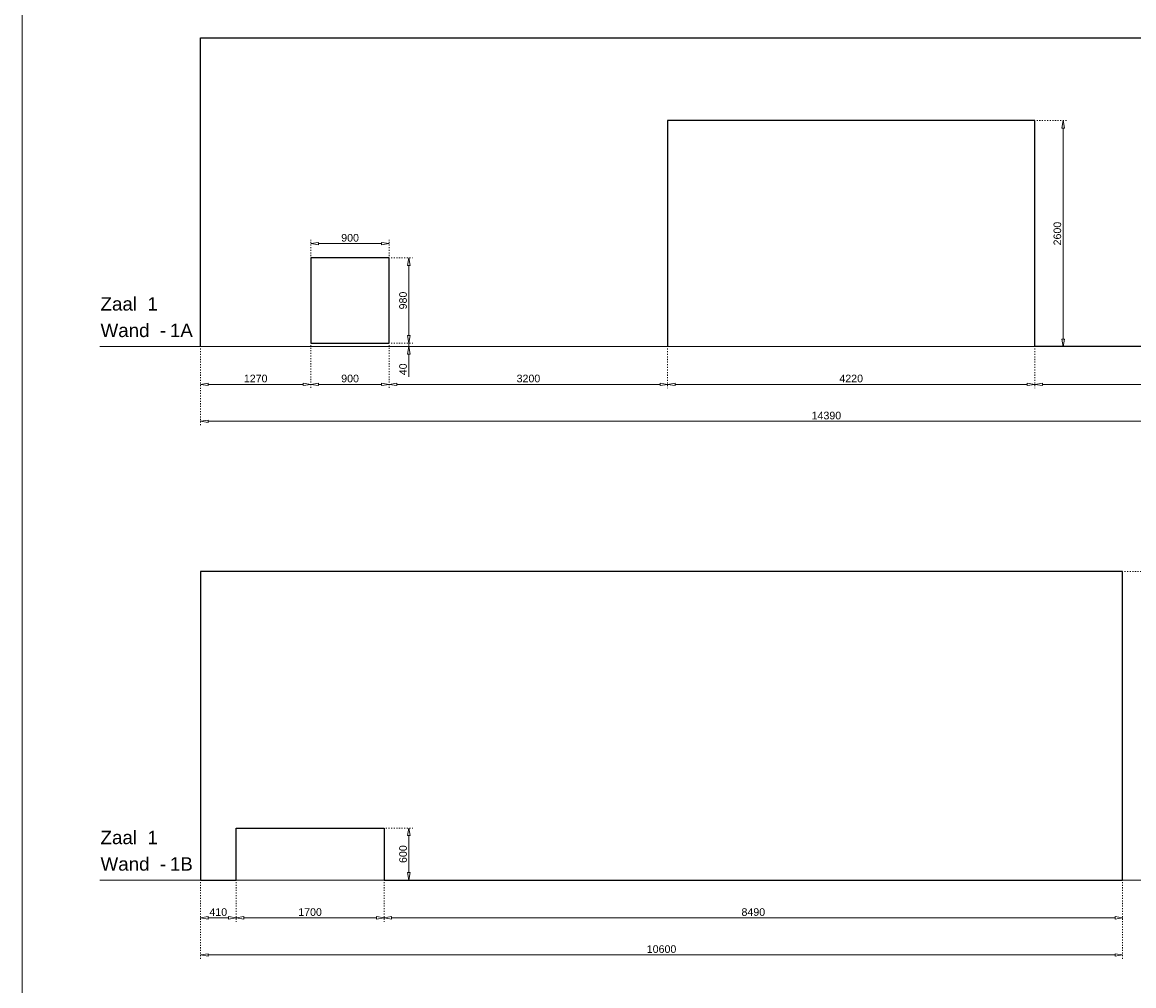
# Model space of a CAD drawing. Header units: millimetres. Extents: x 91086 to 300562, y -68316 to 28747.
# Tile 15 of 61: x 91086 to 103862, y 10728 to 21809. Entities that reach past the tile are written whole.
import ezdxf

# ---------------------------------------------------------------- set-up
doc = ezdxf.new("R2010")
doc.units = ezdxf.units.MM
doc.linetypes.add('ACAD_ISO03W100', pattern=[30, 12, -18])
doc.layers.get('Defpoints').update_dxf_attribs({"lineweight": 0})
for name, color, linetype, lineweight in [('25-Staal-B', 150, 'Continuous', 25), ('^ 0-Staal-txt', 7, 'Continuous', 0), ('Layer1', 252, 'Continuous', 0)]:
    doc.layers.add(name, color=color, linetype=linetype, lineweight=lineweight)
doc.styles.add('Arial', font='arial.ttf')
doc.dimstyles.new('dim-11', dxfattribs={"dimscale": 35, "dimtxt": 2.5, "dimasz": 2.5, "dimexe": 1.25, "dimexo": 0.625, "dimtad": 1, "dimdec": 0, "dimtxsty": 'Arial', "dimblk": 'CLOSEDBLANK', "dimcen": 3, "dimclrd": 252, "dimclre": 252, "dimclrt": 7, "dimadec": 0, "dimazin": 0, "dimtfac": 1, "dimtdec": 0, "dimtmove": 0, "dimatfit": 3, "dimldrblk": 'CLOSEDBLANK', "dimfxl": 1, "dimlwd": 0, "dimlwe": 0, "dimarcsym": 0})

# ---------------------------------------------------------------- blocks, each defined once
blk = doc.blocks.new('_ClosedBlank')
at = {"color": 0, "linetype": 'ByBlock', "lineweight": -2}
for p, q in [((-1, 0.17), (0, 0)), ((-1, 0.17), (-1, -0.17)), ((0, 0), (-1, -0.17))]:
    blk.add_line(p, q, dxfattribs=at)
blk = doc.blocks.new('*D1')
at = {"layer": '25-Staal-B', "color": 252, "linetype": 'ACAD_ISO03W100', "lineweight": 0, "transparency": 16777216}
for p, q in [((93134, 18056), (93134, 17600)), ((94404, 18096), (94404, 17600))]:
    blk.add_line(p, q, dxfattribs=at)
at = {"layer": '25-Staal-B', "color": 252, "lineweight": 0, "transparency": 16777216}
blk.add_line((93222, 17644), (94317, 17644), dxfattribs=at)
at = {"layer": 'Defpoints', "color": 0, "transparency": 16777216}
for p in [(93134, 18078), (94404, 18118), (94404, 17644)]:
    blk.add_point(p, dxfattribs=at)
at = {"layer": '25-Staal-B', "color": 252, "lineweight": 0, "transparency": 16777216, "xscale": 87.5, "yscale": 87.5, "zscale": 87.5, "rotation": 180}
blk.add_blockref('_ClosedBlank', (93134, 17644), dxfattribs=at)
at = {"layer": '25-Staal-B', "color": 252, "lineweight": 0, "transparency": 16777216, "xscale": 87.5, "yscale": 87.5, "zscale": 87.5}
blk.add_blockref('_ClosedBlank', (94404, 17644), dxfattribs=at)
at = {"layer": '25-Staal-B', "color": 7, "transparency": 16777216, "insert": (93769, 17711), "char_height": 87.5, "attachment_point": 5, "style": 'Arial'}
blk.add_mtext('1270', dxfattribs=at)
blk = doc.blocks.new('*D2')
at = {"layer": '25-Staal-B', "color": 252, "linetype": 'ACAD_ISO03W100', "lineweight": 0, "transparency": 16777216}
for p, q in [((94404, 19120), (94404, 19306)), ((95304, 19120), (95304, 19306))]:
    blk.add_line(p, q, dxfattribs=at)
at = {"layer": '25-Staal-B', "color": 252, "lineweight": 0, "transparency": 16777216}
blk.add_line((94492, 19262), (95217, 19262), dxfattribs=at)
at = {"layer": 'Defpoints', "color": 0, "transparency": 16777216}
for p in [(95304, 19262), (94404, 19098), (95304, 19098)]:
    blk.add_point(p, dxfattribs=at)
at = {"layer": '25-Staal-B', "color": 252, "lineweight": 0, "transparency": 16777216, "xscale": 87.5, "yscale": 87.5, "zscale": 87.5, "rotation": 180}
blk.add_blockref('_ClosedBlank', (94404, 19262), dxfattribs=at)
at = {"layer": '25-Staal-B', "color": 252, "lineweight": 0, "transparency": 16777216, "xscale": 87.5, "yscale": 87.5, "zscale": 87.5}
blk.add_blockref('_ClosedBlank', (95304, 19262), dxfattribs=at)
at = {"layer": '25-Staal-B', "color": 7, "transparency": 16777216, "insert": (94854, 19329), "char_height": 87.5, "attachment_point": 5, "style": 'Arial'}
blk.add_mtext('900', dxfattribs=at)
blk = doc.blocks.new('*D3')
at = {"layer": '25-Staal-B', "color": 252, "linetype": 'ACAD_ISO03W100', "lineweight": 0, "transparency": 16777216}
for p, q in [((95326, 19098), (95573, 19098)), ((95326, 18118), (95573, 18118))]:
    blk.add_line(p, q, dxfattribs=at)
at = {"layer": '25-Staal-B', "color": 252, "lineweight": 0, "transparency": 16777216}
blk.add_line((95530, 19011), (95530, 18206), dxfattribs=at)
at = {"layer": 'Defpoints', "color": 0, "transparency": 16777216}
for p in [(95304, 19098), (95304, 18118), (95530, 18118)]:
    blk.add_point(p, dxfattribs=at)
at = {"layer": '25-Staal-B', "color": 252, "lineweight": 0, "transparency": 16777216, "xscale": 87.5, "yscale": 87.5, "zscale": 87.5}
for p, rotation in [((95530, 19098), 90), ((95530, 18118), 270)]:
    blk.add_blockref('_ClosedBlank', p, dxfattribs=dict(at, rotation=rotation))
at = {"layer": '25-Staal-B', "color": 7, "transparency": 16777216, "insert": (95463, 18608), "char_height": 87.5, "attachment_point": 5, "rotation": 90, "style": 'Arial'}
blk.add_mtext('980', dxfattribs=at)
blk = doc.blocks.new('*D4')
at = {"layer": '25-Staal-B', "color": 252, "lineweight": 0, "transparency": 16777216}
for p, q in [((95530, 18206), (95530, 18293)), ((95530, 18118), (95530, 18078)), ((95530, 17991), (95530, 17731))]:
    blk.add_line(p, q, dxfattribs=at)
at = {"layer": '25-Staal-B', "color": 252, "linetype": 'ACAD_ISO03W100', "lineweight": 0, "transparency": 16777216}
for p, q in [((95326, 18118), (95574, 18118)), ((95326, 18078), (95574, 18078))]:
    blk.add_line(p, q, dxfattribs=at)
at = {"layer": 'Defpoints', "color": 0, "transparency": 16777216}
for p in [(95304, 18118), (95304, 18078), (95530, 18078)]:
    blk.add_point(p, dxfattribs=at)
at = {"layer": '25-Staal-B', "color": 252, "lineweight": 0, "transparency": 16777216, "xscale": 87.5, "yscale": 87.5, "zscale": 87.5}
for p, rotation in [((95530, 18118), 270), ((95530, 18078), 90)]:
    blk.add_blockref('_ClosedBlank', p, dxfattribs=dict(at, rotation=rotation))
at = {"layer": '25-Staal-B', "color": 7, "transparency": 16777216, "insert": (95463, 17817), "char_height": 87.5, "attachment_point": 5, "rotation": 90, "style": 'Arial'}
blk.add_mtext('40', dxfattribs=at)
blk = doc.blocks.new('*D5')
at = {"layer": '25-Staal-B', "color": 252, "linetype": 'ACAD_ISO03W100', "lineweight": 0, "transparency": 16777216}
for p, q in [((95304, 18096), (95304, 17600)), ((98504, 18056), (98504, 17600))]:
    blk.add_line(p, q, dxfattribs=at)
at = {"layer": '25-Staal-B', "color": 252, "lineweight": 0, "transparency": 16777216}
blk.add_line((95392, 17644), (98417, 17644), dxfattribs=at)
at = {"layer": 'Defpoints', "color": 0, "transparency": 16777216}
for p in [(95304, 18118), (98504, 18078), (98504, 17644)]:
    blk.add_point(p, dxfattribs=at)
at = {"layer": '25-Staal-B', "color": 252, "lineweight": 0, "transparency": 16777216, "xscale": 87.5, "yscale": 87.5, "zscale": 87.5, "rotation": 180}
blk.add_blockref('_ClosedBlank', (95304, 17644), dxfattribs=at)
at = {"layer": '25-Staal-B', "color": 252, "lineweight": 0, "transparency": 16777216, "xscale": 87.5, "yscale": 87.5, "zscale": 87.5}
blk.add_blockref('_ClosedBlank', (98504, 17644), dxfattribs=at)
at = {"layer": '25-Staal-B', "color": 7, "transparency": 16777216, "insert": (96904, 17711), "char_height": 87.5, "attachment_point": 5, "style": 'Arial'}
blk.add_mtext('3200', dxfattribs=at)
blk = doc.blocks.new('*D6')
at = {"layer": '25-Staal-B', "color": 252, "linetype": 'ACAD_ISO03W100', "lineweight": 0, "transparency": 16777216}
for p, q in [((94404, 18096), (94404, 17600)), ((95304, 18096), (95304, 17600))]:
    blk.add_line(p, q, dxfattribs=at)
at = {"layer": '25-Staal-B', "color": 252, "lineweight": 0, "transparency": 16777216}
blk.add_line((94492, 17644), (95217, 17644), dxfattribs=at)
at = {"layer": 'Defpoints', "color": 0, "transparency": 16777216}
for p in [(94404, 18118), (95304, 18118), (95304, 17644)]:
    blk.add_point(p, dxfattribs=at)
at = {"layer": '25-Staal-B', "color": 252, "lineweight": 0, "transparency": 16777216, "xscale": 87.5, "yscale": 87.5, "zscale": 87.5, "rotation": 180}
blk.add_blockref('_ClosedBlank', (94404, 17644), dxfattribs=at)
at = {"layer": '25-Staal-B', "color": 252, "lineweight": 0, "transparency": 16777216, "xscale": 87.5, "yscale": 87.5, "zscale": 87.5}
blk.add_blockref('_ClosedBlank', (95304, 17644), dxfattribs=at)
at = {"layer": '25-Staal-B', "color": 7, "transparency": 16777216, "insert": (94854, 17711), "char_height": 87.5, "attachment_point": 5, "style": 'Arial'}
blk.add_mtext('900', dxfattribs=at)
blk = doc.blocks.new('*D7')
at = {"layer": '25-Staal-B', "color": 252, "linetype": 'ACAD_ISO03W100', "lineweight": 0, "transparency": 16777216}
for p, q in [((98504, 18056), (98504, 17600)), ((102724, 18056), (102724, 17600))]:
    blk.add_line(p, q, dxfattribs=at)
at = {"layer": '25-Staal-B', "color": 252, "lineweight": 0, "transparency": 16777216}
blk.add_line((98592, 17644), (102637, 17644), dxfattribs=at)
at = {"layer": 'Defpoints', "color": 0, "transparency": 16777216}
for p in [(98504, 18078), (102724, 18078), (102724, 17644)]:
    blk.add_point(p, dxfattribs=at)
at = {"layer": '25-Staal-B', "color": 252, "lineweight": 0, "transparency": 16777216, "xscale": 87.5, "yscale": 87.5, "zscale": 87.5, "rotation": 180}
blk.add_blockref('_ClosedBlank', (98504, 17644), dxfattribs=at)
at = {"layer": '25-Staal-B', "color": 252, "lineweight": 0, "transparency": 16777216, "xscale": 87.5, "yscale": 87.5, "zscale": 87.5}
blk.add_blockref('_ClosedBlank', (102724, 17644), dxfattribs=at)
at = {"layer": '25-Staal-B', "color": 7, "transparency": 16777216, "insert": (100614, 17711), "char_height": 87.5, "attachment_point": 5, "style": 'Arial'}
blk.add_mtext('4220', dxfattribs=at)
blk = doc.blocks.new('*D8')
at = {"layer": '25-Staal-B', "color": 252, "linetype": 'ACAD_ISO03W100', "lineweight": 0, "transparency": 16777216}
for p, q in [((102724, 18056), (102724, 17600)), ((107524, 18056), (107524, 17600))]:
    blk.add_line(p, q, dxfattribs=at)
at = {"layer": '25-Staal-B', "color": 252, "lineweight": 0, "transparency": 16777216}
blk.add_line((102812, 17644), (107437, 17644), dxfattribs=at)
at = {"layer": 'Defpoints', "color": 0, "transparency": 16777216}
for p in [(102724, 18078), (107524, 18078), (107524, 17644)]:
    blk.add_point(p, dxfattribs=at)
at = {"layer": '25-Staal-B', "color": 252, "lineweight": 0, "transparency": 16777216, "xscale": 87.5, "yscale": 87.5, "zscale": 87.5, "rotation": 180}
blk.add_blockref('_ClosedBlank', (102724, 17644), dxfattribs=at)
at = {"layer": '25-Staal-B', "color": 252, "lineweight": 0, "transparency": 16777216, "xscale": 87.5, "yscale": 87.5, "zscale": 87.5}
blk.add_blockref('_ClosedBlank', (107524, 17644), dxfattribs=at)
at = {"layer": '25-Staal-B', "color": 7, "transparency": 16777216, "insert": (105124, 17711), "char_height": 87.5, "attachment_point": 5, "style": 'Arial'}
blk.add_mtext('4800', dxfattribs=at)
blk = doc.blocks.new('*D10')
at = {"layer": '25-Staal-B', "color": 252, "linetype": 'ACAD_ISO03W100', "lineweight": 0, "transparency": 16777216}
for p, q in [((93134, 18056), (93134, 17175)), ((107524, 18056), (107524, 17175))]:
    blk.add_line(p, q, dxfattribs=at)
at = {"layer": '25-Staal-B', "color": 252, "lineweight": 0, "transparency": 16777216}
blk.add_line((93222, 17219), (107437, 17219), dxfattribs=at)
at = {"layer": 'Defpoints', "color": 0, "transparency": 16777216}
for p in [(93134, 18078), (107524, 18078), (107524, 17219)]:
    blk.add_point(p, dxfattribs=at)
at = {"layer": '25-Staal-B', "color": 252, "lineweight": 0, "transparency": 16777216, "xscale": 87.5, "yscale": 87.5, "zscale": 87.5, "rotation": 180}
blk.add_blockref('_ClosedBlank', (93134, 17219), dxfattribs=at)
at = {"layer": '25-Staal-B', "color": 252, "lineweight": 0, "transparency": 16777216, "xscale": 87.5, "yscale": 87.5, "zscale": 87.5}
blk.add_blockref('_ClosedBlank', (107524, 17219), dxfattribs=at)
at = {"layer": '25-Staal-B', "color": 7, "transparency": 16777216, "insert": (100329, 17285), "char_height": 87.5, "attachment_point": 5, "style": 'Arial'}
blk.add_mtext('14390', dxfattribs=at)
blk = doc.blocks.new('*D11')
at = {"layer": '25-Staal-B', "color": 252, "linetype": 'ACAD_ISO03W100', "lineweight": 0, "transparency": 16777216}
for p, q in [((93134, 11920), (93134, 11464)), ((93544, 11920), (93544, 11464))]:
    blk.add_line(p, q, dxfattribs=at)
at = {"layer": '25-Staal-B', "color": 252, "lineweight": 0, "transparency": 16777216}
blk.add_line((93222, 11508), (93457, 11508), dxfattribs=at)
at = {"layer": 'Defpoints', "color": 0, "transparency": 16777216}
for p in [(93134, 11942), (93544, 11942), (93544, 11508)]:
    blk.add_point(p, dxfattribs=at)
at = {"layer": '25-Staal-B', "color": 252, "lineweight": 0, "transparency": 16777216, "xscale": 87.5, "yscale": 87.5, "zscale": 87.5, "rotation": 180}
blk.add_blockref('_ClosedBlank', (93134, 11508), dxfattribs=at)
at = {"layer": '25-Staal-B', "color": 252, "lineweight": 0, "transparency": 16777216, "xscale": 87.5, "yscale": 87.5, "zscale": 87.5}
blk.add_blockref('_ClosedBlank', (93544, 11508), dxfattribs=at)
at = {"layer": '25-Staal-B', "color": 7, "transparency": 16777216, "insert": (93339, 11575), "char_height": 87.5, "attachment_point": 5, "style": 'Arial'}
blk.add_mtext('410', dxfattribs=at)
blk = doc.blocks.new('*D12')
at = {"layer": '25-Staal-B', "color": 252, "linetype": 'ACAD_ISO03W100', "lineweight": 0, "transparency": 16777216}
for p, q in [((95266, 12542), (95574, 12542)), ((95266, 11942), (95574, 11942))]:
    blk.add_line(p, q, dxfattribs=at)
at = {"layer": '25-Staal-B', "color": 252, "lineweight": 0, "transparency": 16777216}
blk.add_line((95530, 12455), (95530, 12030), dxfattribs=at)
at = {"layer": 'Defpoints', "color": 0, "transparency": 16777216}
for p in [(95244, 12542), (95244, 11942), (95530, 11942)]:
    blk.add_point(p, dxfattribs=at)
at = {"layer": '25-Staal-B', "color": 252, "lineweight": 0, "transparency": 16777216, "xscale": 87.5, "yscale": 87.5, "zscale": 87.5}
for p, rotation in [((95530, 12542), 90), ((95530, 11942), 270)]:
    blk.add_blockref('_ClosedBlank', p, dxfattribs=dict(at, rotation=rotation))
at = {"layer": '25-Staal-B', "color": 7, "transparency": 16777216, "insert": (95463, 12242), "char_height": 87.5, "attachment_point": 5, "rotation": 90, "style": 'Arial'}
blk.add_mtext('600', dxfattribs=at)
blk = doc.blocks.new('*D13')
at = {"layer": '25-Staal-B', "color": 252, "linetype": 'ACAD_ISO03W100', "lineweight": 0, "transparency": 16777216}
for p, q in [((95244, 12520), (95244, 11464)), ((103734, 11920), (103734, 11464))]:
    blk.add_line(p, q, dxfattribs=at)
at = {"layer": '25-Staal-B', "color": 252, "lineweight": 0, "transparency": 16777216}
blk.add_line((95332, 11508), (103647, 11508), dxfattribs=at)
at = {"layer": 'Defpoints', "color": 0, "transparency": 16777216}
for p in [(95244, 12542), (103734, 11942), (103734, 11508)]:
    blk.add_point(p, dxfattribs=at)
at = {"layer": '25-Staal-B', "color": 252, "lineweight": 0, "transparency": 16777216, "xscale": 87.5, "yscale": 87.5, "zscale": 87.5, "rotation": 180}
blk.add_blockref('_ClosedBlank', (95244, 11508), dxfattribs=at)
at = {"layer": '25-Staal-B', "color": 252, "lineweight": 0, "transparency": 16777216, "xscale": 87.5, "yscale": 87.5, "zscale": 87.5}
blk.add_blockref('_ClosedBlank', (103734, 11508), dxfattribs=at)
at = {"layer": '25-Staal-B', "color": 7, "transparency": 16777216, "insert": (99489, 11575), "char_height": 87.5, "attachment_point": 5, "style": 'Arial'}
blk.add_mtext('8490', dxfattribs=at)
blk = doc.blocks.new('*D14')
at = {"layer": '25-Staal-B', "color": 252, "linetype": 'ACAD_ISO03W100', "lineweight": 0, "transparency": 16777216}
for p, q in [((95244, 12520), (95244, 11464)), ((93544, 11920), (93544, 11464))]:
    blk.add_line(p, q, dxfattribs=at)
at = {"layer": '25-Staal-B', "color": 252, "lineweight": 0, "transparency": 16777216}
blk.add_line((93632, 11508), (95157, 11508), dxfattribs=at)
at = {"layer": 'Defpoints', "color": 0, "transparency": 16777216}
for p in [(95244, 12542), (93544, 11942), (95244, 11508)]:
    blk.add_point(p, dxfattribs=at)
at = {"layer": '25-Staal-B', "color": 252, "lineweight": 0, "transparency": 16777216, "xscale": 87.5, "yscale": 87.5, "zscale": 87.5, "rotation": 180}
blk.add_blockref('_ClosedBlank', (93544, 11508), dxfattribs=at)
at = {"layer": '25-Staal-B', "color": 252, "lineweight": 0, "transparency": 16777216, "xscale": 87.5, "yscale": 87.5, "zscale": 87.5}
blk.add_blockref('_ClosedBlank', (95244, 11508), dxfattribs=at)
at = {"layer": '25-Staal-B', "color": 7, "transparency": 16777216, "insert": (94394, 11575), "char_height": 87.5, "attachment_point": 5, "style": 'Arial'}
blk.add_mtext('1700', dxfattribs=at)
blk = doc.blocks.new('*D15')
at = {"layer": '25-Staal-B', "color": 252, "linetype": 'ACAD_ISO03W100', "lineweight": 0, "transparency": 16777216}
for p, q in [((93134, 11920), (93134, 11039)), ((103734, 11920), (103734, 11039))]:
    blk.add_line(p, q, dxfattribs=at)
at = {"layer": '25-Staal-B', "color": 252, "lineweight": 0, "transparency": 16777216}
blk.add_line((93222, 11082), (103647, 11082), dxfattribs=at)
at = {"layer": 'Defpoints', "color": 0, "transparency": 16777216}
for p in [(93134, 11942), (103734, 11942), (103734, 11082)]:
    blk.add_point(p, dxfattribs=at)
at = {"layer": '25-Staal-B', "color": 252, "lineweight": 0, "transparency": 16777216, "xscale": 87.5, "yscale": 87.5, "zscale": 87.5, "rotation": 180}
blk.add_blockref('_ClosedBlank', (93134, 11082), dxfattribs=at)
at = {"layer": '25-Staal-B', "color": 252, "lineweight": 0, "transparency": 16777216, "xscale": 87.5, "yscale": 87.5, "zscale": 87.5}
blk.add_blockref('_ClosedBlank', (103734, 11082), dxfattribs=at)
at = {"layer": '25-Staal-B', "color": 7, "transparency": 16777216, "insert": (98434, 11149), "char_height": 87.5, "attachment_point": 5, "style": 'Arial'}
blk.add_mtext('10600', dxfattribs=at)
blk = doc.blocks.new('*D16')
at = {"layer": '25-Staal-B', "color": 252, "linetype": 'ACAD_ISO03W100', "lineweight": 0, "transparency": 16777216}
for p, q in [((103756, 15492), (104245, 15492)), ((103756, 11942), (104245, 11942))]:
    blk.add_line(p, q, dxfattribs=at)
at = {"layer": '25-Staal-B', "color": 252, "lineweight": 0, "transparency": 16777216}
blk.add_line((104201, 12030), (104201, 15405), dxfattribs=at)
at = {"layer": 'Defpoints', "color": 0, "transparency": 16777216}
for p in [(103734, 15492), (104201, 15492), (103734, 11942)]:
    blk.add_point(p, dxfattribs=at)
at = {"layer": '25-Staal-B', "color": 252, "lineweight": 0, "transparency": 16777216, "xscale": 87.5, "yscale": 87.5, "zscale": 87.5}
for p, rotation in [((104201, 15492), 90), ((104201, 11942), 270)]:
    blk.add_blockref('_ClosedBlank', p, dxfattribs=dict(at, rotation=rotation))
at = {"layer": '25-Staal-B', "color": 7, "transparency": 16777216, "insert": (104134, 13717), "char_height": 87.5, "attachment_point": 5, "rotation": 90, "style": 'Arial'}
blk.add_mtext('3550', dxfattribs=at)
blk = doc.blocks.new('*D263')
at = {"layer": '25-Staal-B', "color": 252, "linetype": 'ACAD_ISO03W100', "lineweight": 0, "transparency": 16777216}
for p, q in [((102746, 20678), (103094, 20678)), ((102746, 18078), (103094, 18078))]:
    blk.add_line(p, q, dxfattribs=at)
at = {"layer": '25-Staal-B', "color": 252, "lineweight": 0, "transparency": 16777216}
blk.add_line((103050, 18166), (103050, 20591), dxfattribs=at)
at = {"layer": 'Defpoints', "color": 0, "transparency": 16777216}
for p in [(102724, 20678), (103050, 20678), (102724, 18078)]:
    blk.add_point(p, dxfattribs=at)
at = {"layer": '25-Staal-B', "color": 252, "lineweight": 0, "transparency": 16777216, "xscale": 87.5, "yscale": 87.5, "zscale": 87.5}
for p, rotation in [((103050, 20678), 90), ((103050, 18078), 270)]:
    blk.add_blockref('_ClosedBlank', p, dxfattribs=dict(at, rotation=rotation))
at = {"layer": '25-Staal-B', "color": 7, "transparency": 16777216, "insert": (102984, 19378), "char_height": 87.5, "attachment_point": 5, "rotation": 90, "style": 'Arial'}
blk.add_mtext('2600', dxfattribs=at)

msp = doc.modelspace()

# ---------------------------------------------------------------- linework, layer by layer
at = {"layer": '25-Staal-B'}
msp.add_lwpolyline([(93134.1, 18078.4), (93134.1, 21628.4), (107524.1, 21628.4), (107524.1, 18078.4), (102724.1, 18078.4), (102724.1, 20678.4), (98504.1, 20678.4), (98504.1, 18078.4)], dxfattribs=at)
for points in [[(94404.1, 19098.4), (94404.1, 18118.4), (95304.1, 18118.4), (95304.1, 19098.4)], [(93134.1, 11942.2), (93544.1, 11942.2), (93544.1, 12542.2), (95244.1, 12542.2), (95244.1, 11942.2), (103734.1, 11942.2), (103734.1, 15492.2), (93134.1, 15492.2)]]:
    msp.add_lwpolyline(points, close=True, dxfattribs=at)
at = {"layer": '^ 0-Staal-txt', "lineweight": 0}
for points in [[(91977.7, 18078.4), (108835.3, 18078.4)], [(91977.7, 11942.2), (108835.3, 11942.2)]]:
    msp.add_lwpolyline(points, dxfattribs=at)
at = {"layer": 'Layer1'}
msp.add_lwpolyline([(91085.6, -2338), (91085.6, 25335.3)], dxfattribs=at)

# ---------------------------------------------------------------- texts
at = {"layer": '^ 0-Staal-txt', "lineweight": 0, "style": 'Arial'}
for s, p in [('Zaal  1', (91985.8, 18492.5)), ('Wand  - ', (91985.8, 18187.8)), ('1A', (92783, 18187.8)), ('Zaal  1', (91985.8, 12356.3)), ('Wand  - ', (91985.8, 12051.6)), ('1B', (92783, 12051.6))]:
    msp.add_text(s, height=154.21, dxfattribs=at).set_placement(p)

# ---------------------------------------------------------------- dimensions: what is measured, and where the dimension line sits
at = {"layer": '25-Staal-B'}
for base, p1, p2, picture, middle in [((103050.4, 20678.4), (102724.1, 18078.4), (102724.1, 20678.4), '*D263', (102983.9, 19378.4)), ((95529.6, 18118.4), (95304.1, 19098.4), (95304.1, 18118.4), '*D3', (95463.1, 18608.4)), ((95530, 18078.4), (95304.1, 18118.4), (95304.1, 18078.4), '*D4', (95463.5, 17817.2)), ((104201.1, 15492.2), (103734.1, 11942.2), (103734.1, 15492.2), '*D16', (104134.5, 13717.2)), ((95530, 11942.2), (95244.1, 12542.2), (95244.1, 11942.2), '*D12', (95463.5, 12242.2))]:
    dim = msp.add_linear_dim(base=base, p1=p1, p2=p2, angle=90, dimstyle='dim-11', dxfattribs=at)
    dim.commit()
    dim.dimension.update_dxf_attribs({"geometry": picture, "text_midpoint": middle})
for base, p1, p2, picture, middle in [((95304.1, 19262.4), (94404.1, 19098.4), (95304.1, 19098.4), '*D2', (94854.1, 19328.9)), ((94404.1, 17644.2), (93134.1, 18078.4), (94404.1, 18118.4), '*D1', (93769.1, 17710.7)), ((107524.1, 17218.6), (93134.1, 18078.4), (107524.1, 18078.4), '*D10', (100329.1, 17285.2)), ((95304.1, 17644.2), (94404.1, 18118.4), (95304.1, 18118.4), '*D6', (94854.1, 17710.7)), ((98504.1, 17644.2), (95304.1, 18118.4), (98504.1, 18078.4), '*D5', (96904.1, 17710.8)), ((102724.1, 17644.2), (98504.1, 18078.4), (102724.1, 18078.4), '*D7', (100614.1, 17710.7)), ((107524.1, 17644.2), (102724.1, 18078.4), (107524.1, 18078.4), '*D8', (105124.1, 17710.7)), ((95244.1, 11508), (93544.1, 11942.2), (95244.1, 12542.2), '*D14', (94394.1, 11574.5)), ((103734.1, 11508), (95244.1, 12542.2), (103734.1, 11942.2), '*D13', (99489.1, 11574.5)), ((93544.1, 11508), (93134.1, 11942.2), (93544.1, 11942.2), '*D11', (93339.1, 11574.5)), ((103734.1, 11082.4), (93134.1, 11942.2), (103734.1, 11942.2), '*D15', (98434.1, 11149))]:
    dim = msp.add_linear_dim(base=base, p1=p1, p2=p2, dimstyle='dim-11', dxfattribs=at)
    dim.commit()
    dim.dimension.update_dxf_attribs({"geometry": picture, "text_midpoint": middle})

doc.saveas('drawing.dxf')
